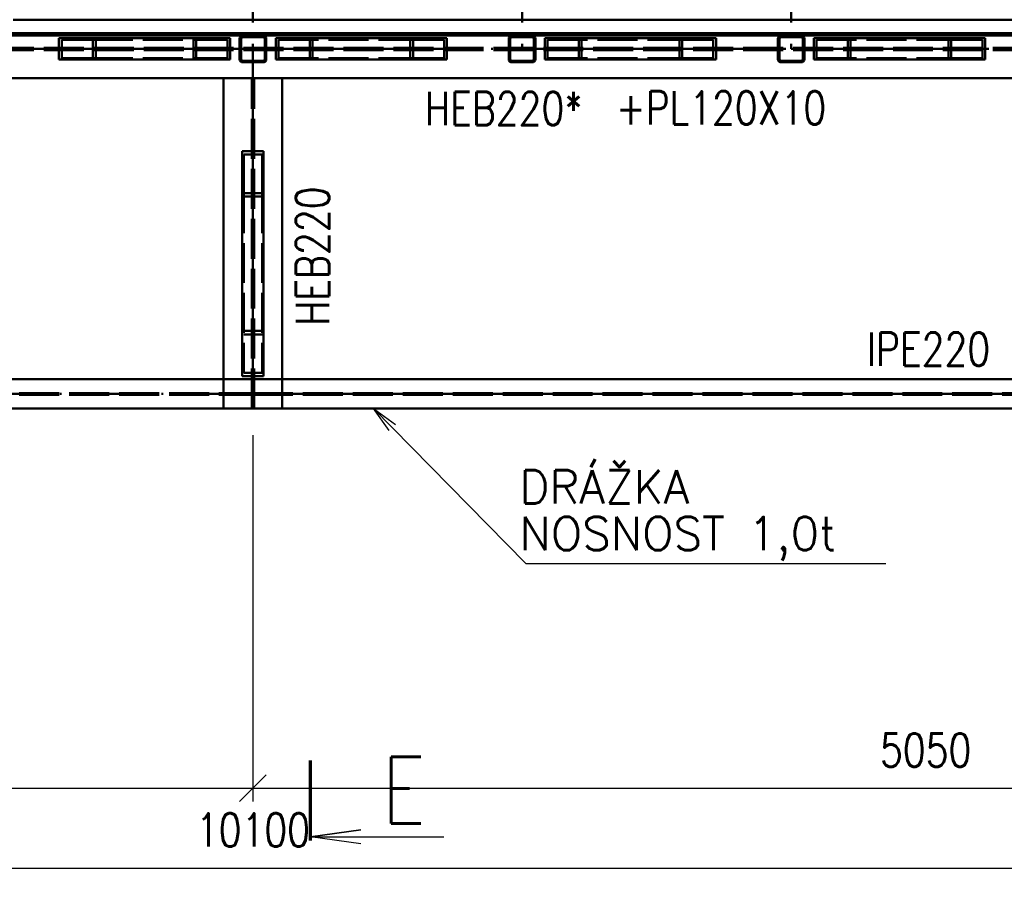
# Paper-space layout 'Layout1' of a CAD drawing. Extents: x -2 to 1033, y -36 to 596.
# Tile 18 of 56: x 464 to 538, y 303 to 368. Entities that reach past the tile are written whole.
import ezdxf
from ezdxf.enums import TextEntityAlignment as Align

# ---------------------------------------------------------------- set-up
doc = ezdxf.new("R2010")
doc.units = 0
doc.linetypes.add('ACAD_ISO02W100', pattern=[15, 12, -3])
doc.linetypes.add('ACAD_ISO04W100', pattern=[30.5, 24, -3, 0.5, -3])
doc.layers.get('0').update_dxf_attribs({"linetype": 'CONTINUOUS'})
doc.layers.get('DEFPOINTS').update_dxf_attribs({"color": 132, "linetype": 'CONTINUOUS'})
for name, color, linetype, lineweight in [('SS_DIAGONÁLY 1', 91, 'CONTINUOUS', 50), ('SS_DIAGONÁLY 2', 93, 'CONTINUOUS', 50), ('SS_DRÁŽKA', 35, 'CONTINUOUS', 50), ('SS_KOTY', 3, 'CONTINUOUS', 25), ('SS_PLNA_025', 7, 'CONTINUOUS', 25), ('SS_PODLAHA', 31, 'CONTINUOUS', 50), ('SS_POPIS_PROFILU', 13, 'CONTINUOUS', 25), ('SS_PÁSY', 163, 'CONTINUOUS', 50), ('SS_REZ', 6, 'CONTINUOUS', 70), ('SS_SRAFY', 8, 'CONTINUOUS', 18), ('SS_TEXT7', 6, 'CONTINUOUS', 70)]:
    doc.layers.add(name, color=color, linetype=linetype, lineweight=lineweight)
doc.layers.add('SS_PLECHY', color=7, linetype='CONTINUOUS', lineweight=50, true_color=0xb47846)
doc.styles.add('ROMANS', font='romans.shx', dxfattribs={"width": 0.8})
doc.styles.add('romans.shx', font='romans.shx', dxfattribs={"height": 5})
doc.dimstyles.new('A-1_(2.5)_50AS', dxfattribs={"dimtxt": 2.5, "dimasz": 2, "dimexe": 1, "dimexo": 2, "dimgap": 0, "dimtad": 0, "dimdec": 1, "dimlfac": 50, "dimrnd": 1, "dimtxsty": 'ROMANS', "dimblk1": 'OBLIQUE', "dimblk2": 'OBLIQUE', "dimsah": 1, "dimcen": 2, "dimclrd": 256, "dimclre": 256, "dimclrt": 256, "dimadec": 1, "dimazin": 2, "dimtfac": 0.714286, "dimtdec": 1, "dimtmove": 0, "dimatfit": 3, "dimldrblk": 'OPEN', "dimfxl": 1, "dimtvp": 1.142857, "dimtfill": 1, "dimtolj": 1, "dimlwd": -1, "dimlwe": -1, "dimarcsym": 0})
pattern_1 = [(45, (380.100895, 323.958377), (-0.04490128, 0.04490128), [])]

# ---------------------------------------------------------------- blocks, each defined once
blk = doc.blocks.new('_Oblique')
at = {"color": 0, "linetype": 'ByBlock', "lineweight": -2}
blk.add_line((-0.5, -0.5), (0.5, 0.5), dxfattribs=at)
blk = doc.blocks.new('*D57')
at = {"layer": 'DEFPOINTS', "color": 0, "transparency": 16777216}
for p in [(481.101, 338.958, -5232.6), (380.101, 321.158, -5223.2), (481.101, 310.455)]:
    blk.add_point(p, dxfattribs=at)
at = {"layer": 'SS_KOTY', "transparency": 16777216}
for p, q in [((481.101, 336.958), (481.101, 309.455)), ((380.101, 319.158), (380.101, 309.455)), ((380.101, 310.455), (481.101, 310.455))]:
    blk.add_line(p, q, dxfattribs=at)
at = {"layer": 'SS_KOTY', "transparency": 16777216, "xscale": 2, "yscale": 2, "zscale": 2, "rotation": 180}
blk.add_blockref('_Oblique', (380.101, 310.455), dxfattribs=at)
at = {"layer": 'SS_KOTY', "transparency": 16777216, "xscale": 2, "yscale": 2, "zscale": 2}
blk.add_blockref('_Oblique', (481.101, 310.455), dxfattribs=at)
at = {"layer": 'SS_KOTY', "transparency": 16777216, "insert": (430.601, 313.312), "char_height": 2.5, "attachment_point": 5, "style": 'ROMANS', "bg_fill": 3, "box_fill_scale": 1.1, "bg_fill_color": 256, "bg_fill_true_color": 13158600, "bg_fill_transparency": 0}
blk.add_mtext('\\A1;5050', dxfattribs=at)
blk = doc.blocks.new('_OPEN')
at = {"color": 0, "linetype": 'ByBlock'}
for p, q in [((-1, 0.167), (0, 0)), ((0, 0), (-1, -0.167)), ((0, 0), (-1, 0))]:
    blk.add_line(p, q, dxfattribs=at)
blk = doc.blocks.new('*D58')
at = {"layer": 'DEFPOINTS', "color": 0, "transparency": 16777216}
for p in [(481.101, 338.958, -5232.6), (582.101, 338.958, -5230.4), (582.101, 310.455)]:
    blk.add_point(p, dxfattribs=at)
at = {"layer": 'SS_KOTY', "transparency": 16777216}
for p, q in [((481.101, 336.958), (481.101, 309.455)), ((582.101, 336.958), (582.101, 309.455)), ((481.101, 310.455), (582.101, 310.455))]:
    blk.add_line(p, q, dxfattribs=at)
at = {"layer": 'SS_KOTY', "transparency": 16777216, "xscale": 2, "yscale": 2, "zscale": 2, "rotation": 180}
blk.add_blockref('_Oblique', (481.101, 310.455), dxfattribs=at)
at = {"layer": 'SS_KOTY', "transparency": 16777216, "xscale": 2, "yscale": 2, "zscale": 2}
blk.add_blockref('_Oblique', (582.101, 310.455), dxfattribs=at)
at = {"layer": 'SS_KOTY', "transparency": 16777216, "insert": (531.601, 313.312), "char_height": 2.5, "attachment_point": 5, "style": 'ROMANS', "bg_fill": 3, "box_fill_scale": 1.1, "bg_fill_color": 256, "bg_fill_true_color": 13158600, "bg_fill_transparency": 0}
blk.add_mtext('\\A1;5050', dxfattribs=at)
blk = doc.blocks.new('*D59')
at = {"layer": 'DEFPOINTS', "color": 0, "transparency": 16777216}
for p in [(582.101, 338.958, -5232.6), (380.101, 323.958), (582.101, 304.455)]:
    blk.add_point(p, dxfattribs=at)
at = {"layer": 'SS_KOTY', "transparency": 16777216}
for p, q in [((582.101, 336.958), (582.101, 303.455)), ((380.101, 321.958), (380.101, 303.455)), ((380.101, 304.455), (582.101, 304.455))]:
    blk.add_line(p, q, dxfattribs=at)
at = {"layer": 'SS_KOTY', "transparency": 16777216, "xscale": 2, "yscale": 2, "zscale": 2, "rotation": 180}
blk.add_blockref('_Oblique', (380.101, 304.455), dxfattribs=at)
at = {"layer": 'SS_KOTY', "transparency": 16777216, "xscale": 2, "yscale": 2, "zscale": 2}
blk.add_blockref('_Oblique', (582.101, 304.455), dxfattribs=at)
at = {"layer": 'SS_KOTY', "transparency": 16777216, "insert": (481.101, 307.312), "char_height": 2.5, "attachment_point": 5, "style": 'ROMANS', "bg_fill": 3, "box_fill_scale": 1.1, "bg_fill_color": 256, "bg_fill_true_color": 13158600, "bg_fill_transparency": 0}
blk.add_mtext('\\A1;10100', dxfattribs=at)
blk = doc.blocks.new('*D70')
at = {"layer": 'DEFPOINTS', "color": 0, "transparency": 16777216}
for p in [(481.101, 377.698), (460.901, 365.958), (481.101, 365.958)]:
    blk.add_point(p, dxfattribs=at)
at = {"layer": 'SS_KOTY', "transparency": 16777216}
for p, q in [((460.901, 367.958), (460.901, 378.698)), ((481.101, 367.958), (481.101, 378.698)), ((460.901, 377.698), (481.101, 377.698))]:
    blk.add_line(p, q, dxfattribs=at)
at = {"layer": 'SS_KOTY', "transparency": 16777216, "xscale": 2, "yscale": 2, "zscale": 2, "rotation": 180}
blk.add_blockref('_Oblique', (460.901, 377.698), dxfattribs=at)
at = {"layer": 'SS_KOTY', "transparency": 16777216, "xscale": 2, "yscale": 2, "zscale": 2}
blk.add_blockref('_Oblique', (481.101, 377.698), dxfattribs=at)
at = {"layer": 'SS_KOTY', "transparency": 16777216, "insert": (471.001, 380.555), "char_height": 2.5, "attachment_point": 5, "style": 'ROMANS', "bg_fill": 3, "box_fill_scale": 1.1, "bg_fill_color": 256, "bg_fill_true_color": 13158600, "bg_fill_transparency": 0}
blk.add_mtext('\\A1;1010', dxfattribs=at)
blk = doc.blocks.new('*D71')
at = {"layer": 'DEFPOINTS', "color": 0, "transparency": 16777216}
for p in [(501.301, 377.698), (481.101, 365.958), (501.301, 365.958)]:
    blk.add_point(p, dxfattribs=at)
at = {"layer": 'SS_KOTY', "transparency": 16777216}
for p, q in [((481.101, 367.958), (481.101, 378.698)), ((501.301, 367.958), (501.301, 378.698)), ((481.101, 377.698), (501.301, 377.698))]:
    blk.add_line(p, q, dxfattribs=at)
at = {"layer": 'SS_KOTY', "transparency": 16777216, "xscale": 2, "yscale": 2, "zscale": 2, "rotation": 180}
blk.add_blockref('_Oblique', (481.101, 377.698), dxfattribs=at)
at = {"layer": 'SS_KOTY', "transparency": 16777216, "xscale": 2, "yscale": 2, "zscale": 2}
blk.add_blockref('_Oblique', (501.301, 377.698), dxfattribs=at)
at = {"layer": 'SS_KOTY', "transparency": 16777216, "insert": (491.201, 380.555), "char_height": 2.5, "attachment_point": 5, "style": 'ROMANS', "bg_fill": 3, "box_fill_scale": 1.1, "bg_fill_color": 256, "bg_fill_true_color": 13158600, "bg_fill_transparency": 0}
blk.add_mtext('\\A1;1010', dxfattribs=at)
blk = doc.blocks.new('*D72')
at = {"layer": 'DEFPOINTS', "color": 0, "transparency": 16777216}
for p in [(521.501, 377.698), (501.301, 365.958), (521.501, 365.958)]:
    blk.add_point(p, dxfattribs=at)
at = {"layer": 'SS_KOTY', "transparency": 16777216}
for p, q in [((501.301, 367.958), (501.301, 378.698)), ((521.501, 367.958), (521.501, 378.698)), ((501.301, 377.698), (521.501, 377.698))]:
    blk.add_line(p, q, dxfattribs=at)
at = {"layer": 'SS_KOTY', "transparency": 16777216, "xscale": 2, "yscale": 2, "zscale": 2, "rotation": 180}
blk.add_blockref('_Oblique', (501.301, 377.698), dxfattribs=at)
at = {"layer": 'SS_KOTY', "transparency": 16777216, "xscale": 2, "yscale": 2, "zscale": 2}
blk.add_blockref('_Oblique', (521.501, 377.698), dxfattribs=at)
at = {"layer": 'SS_KOTY', "transparency": 16777216, "insert": (511.401, 380.555), "char_height": 2.5, "attachment_point": 5, "style": 'ROMANS', "bg_fill": 3, "box_fill_scale": 1.1, "bg_fill_color": 256, "bg_fill_true_color": 13158600, "bg_fill_transparency": 0}
blk.add_mtext('\\A1;1010', dxfattribs=at)
blk = doc.blocks.new('*D73')
at = {"layer": 'DEFPOINTS', "color": 0, "transparency": 16777216}
for p in [(541.701, 377.698), (521.501, 365.958), (541.701, 365.958)]:
    blk.add_point(p, dxfattribs=at)
at = {"layer": 'SS_KOTY', "transparency": 16777216}
for p, q in [((521.501, 367.958), (521.501, 378.698)), ((541.701, 367.958), (541.701, 378.698)), ((521.501, 377.698), (541.701, 377.698))]:
    blk.add_line(p, q, dxfattribs=at)
at = {"layer": 'SS_KOTY', "transparency": 16777216, "xscale": 2, "yscale": 2, "zscale": 2, "rotation": 180}
blk.add_blockref('_Oblique', (521.501, 377.698), dxfattribs=at)
at = {"layer": 'SS_KOTY', "transparency": 16777216, "xscale": 2, "yscale": 2, "zscale": 2}
blk.add_blockref('_Oblique', (541.701, 377.698), dxfattribs=at)
at = {"layer": 'SS_KOTY', "transparency": 16777216, "insert": (531.601, 380.555), "char_height": 2.5, "attachment_point": 5, "style": 'ROMANS', "bg_fill": 3, "box_fill_scale": 1.1, "bg_fill_color": 256, "bg_fill_true_color": 13158600, "bg_fill_transparency": 0}
blk.add_mtext('\\A1;1010', dxfattribs=at)
blk = doc.blocks.new('*U86')
at = {"layer": 'SS_PLNA_025'}
blk.add_lwpolyline([(3.775, -6.247), (0, -5.724), (3.775, -5.2), (0, -5.724), (10, -5.724)], dxfattribs=at)
at = {"layer": 'SS_REZ'}
blk.add_line((0, -5.991), (0, 0), dxfattribs=at)
at = {"layer": 'SS_TEXT7', "style": 'ROMANS', "width": 0.8}
blk.add_attdef('REZs', text='', height=5, dxfattribs=at).set_placement((7, -4.724), align=Align.CENTER)

psp = doc.layouts.get("Layout1")

# ---------------------------------------------------------------- linework, layer by layer
at = {"layer": 'SS_DIAGONÁLY 1', "color": 1, "linetype": 'Continuous', "ltscale": 0.25}
for p, q in [((481.8609, 365.0784), (480.3409, 365.0784)), ((480.3409, 364.9584), (481.8609, 364.9584)), ((502.0609, 365.0784), (500.5409, 365.0784)), ((500.5409, 364.9584), (502.0609, 364.9584)), ((522.2609, 365.0784), (520.7409, 365.0784)), ((520.7409, 364.9584), (522.2609, 364.9584))]:
    psp.add_line(p, q, dxfattribs=at)
for centre, start, end in [((480.3409, 365.1984), 180, 270), ((481.8609, 365.1984), 270, 0), ((500.5409, 365.1984), 180, 270), ((502.0609, 365.1984), 270, 0), ((520.7409, 365.1984), 180, 270), ((522.2609, 365.1984), 270, 0)]:
    psp.add_arc(centre, 0.24, start, end, dxfattribs=at)
at = {"layer": 'SS_DIAGONÁLY 1', "color": 1, "linetype": 'Continuous', "ltscale": 0.25, "extrusion": (0, 0, -1)}
for centre, start, end in [((-480.3409, 365.1984), 270, 0), ((-481.8609, 365.1984), 180, 270)]:
    psp.add_arc(centre, 0.12, start, end, dxfattribs=at)
at = {"layer": 'SS_DIAGONÁLY 1', "color": 1, "linetype": 'Continuous', "ltscale": 0.25, "extrusion": (-1.51582e-13, -6.27875e-14, -1)}
psp.add_arc((-500.5409, 365.1984), 0.12, 270, 0, dxfattribs=at)
at = {"layer": 'SS_DIAGONÁLY 1', "color": 1, "linetype": 'Continuous', "ltscale": 0.25, "extrusion": (6.27875e-14, -1.51582e-13, -1)}
psp.add_arc((-502.0609, 365.1984), 0.12, 180, 270, dxfattribs=at)
at = {"layer": 'SS_DIAGONÁLY 1', "color": 1, "linetype": 'Continuous', "ltscale": 0.25, "extrusion": (1.51582e-13, 6.27875e-14, -1)}
psp.add_arc((-520.7409, 365.1984), 0.12, 270, 0, dxfattribs=at)
at = {"layer": 'SS_DIAGONÁLY 1', "color": 1, "linetype": 'Continuous', "ltscale": 0.25, "extrusion": (-6.27875e-14, 1.51582e-13, -1)}
psp.add_arc((-522.2609, 365.1984), 0.12, 180, 270, dxfattribs=at)
at = {"layer": 'SS_DIAGONÁLY 2', "color": 1, "linetype": 'Continuous', "ltscale": 0.25}
for p, q in [((466.5366, 365.1584), (469.293, 365.1584)), ((466.7433, 365.2784), (469.0862, 365.2784)), ((469.293, 365.1584), (479.3929, 365.1584)), ((482.8089, 365.1584), (492.9088, 365.1584)), ((492.9088, 365.1584), (495.6652, 365.1584)), ((493.1156, 365.2784), (495.4585, 365.2784)), ((503.0089, 365.1584), (513.1088, 365.1584)), ((513.1088, 365.1584), (515.8652, 365.1584)), ((513.3156, 365.2784), (515.6585, 365.2784)), ((523.2089, 365.1584), (533.3088, 365.1584)), ((533.3088, 365.1584), (536.0652, 365.1584)), ((533.5156, 365.2784), (535.8585, 365.2784)), ((481.9009, 358.2834), (480.3009, 358.2834)), ((480.3009, 358.2834), (480.3009, 354.8834)), ((481.7809, 358.0284), (480.4209, 358.0284)), ((480.4209, 358.0284), (480.4209, 355.1384)), ((481.7809, 358.0284), (481.7809, 355.1384)), ((481.9009, 354.8834), (481.9009, 358.2834)), ((481.9009, 354.8834), (480.3009, 354.8834)), ((480.3009, 354.8834), (480.3009, 341.3834)), ((481.7809, 355.1384), (480.4209, 355.1384)), ((481.9009, 341.3834), (481.9009, 354.8834)), ((480.3009, 341.3834), (481.9009, 341.3834))]:
    psp.add_line(p, q, dxfattribs=at)
at = {"layer": 'SS_DIAGONÁLY 2', "color": 3, "linetype": 'ACAD_ISO02W100', "ltscale": 0.25}
for p, q in [((469.0862, 365.2784), (479.1862, 365.2784)), ((483.0156, 365.2784), (493.1156, 365.2784)), ((503.2156, 365.2784), (513.3156, 365.2784)), ((523.4156, 365.2784), (533.5156, 365.2784)), ((480.4209, 355.1384), (480.4209, 341.6384)), ((481.7809, 355.1384), (481.7809, 341.6384)), ((480.3009, 344.7834), (481.9009, 344.7834)), ((480.4209, 344.5284), (481.7809, 344.5284)), ((480.4209, 341.6384), (481.7809, 341.6384))]:
    psp.add_line(p, q, dxfattribs=at)
at = {"layer": 'SS_DRÁŽKA', "color": 1, "linetype": 'Continuous', "ltscale": 0.25}
for p, q in [((478.9009, 341.1584), (382.9009, 341.1584)), ((579.9009, 341.1584), (483.3009, 341.1584))]:
    psp.add_line(p, q, dxfattribs=at)
at = {"layer": 'SS_DRÁŽKA', "color": 3, "linetype": 'ACAD_ISO02W100', "ltscale": 0.25}
for p, q in [((481.1009, 341.1584), (478.9009, 341.1584)), ((483.3009, 341.1584), (481.1009, 341.1584)), ((377.3009, 340.1174), (481.1009, 340.1174)), ((481.1009, 340.1174), (584.3009, 340.1174)), ((377.3009, 339.9994), (481.1009, 339.9994)), ((481.1009, 339.9994), (584.3009, 339.9994))]:
    psp.add_line(p, q, dxfattribs=at)
at = {"layer": 'SS_DRÁŽKA', "color": 7, "linetype": 'ACAD_ISO04W100', "ltscale": 0.25}
for p, q in [((481.1009, 340.0584), (377.3009, 340.0584)), ((584.3009, 340.0584), (481.1009, 340.0584))]:
    psp.add_line(p, q, dxfattribs=at)
at = {"layer": 'SS_PÁSY', "color": 1, "linetype": 'Continuous', "ltscale": 0.25}
psp.add_line((382.9009, 363.7584), (579.3009, 363.7584), dxfattribs=at)

# ---------------------------------------------------------------- texts
at = {"layer": 'SS_POPIS_PROFILU', "color": 2, "style": 'romans.shx', "width": 0.8}
psp.add_text('HEB220*', height=2.5, dxfattribs=at).set_placement((494.0195, 360.2374))
at = {"layer": 'SS_POPIS_PROFILU', "color": 13, "style": 'romans.shx', "width": 0.8}
for s, p in [('+PL120X10', (508.3607, 360.2842)), ('IPE220', (527.1859, 342.1684))]:
    psp.add_text(s, height=2.5, dxfattribs=at).set_placement(p)
psp.add_text('HEB220', height=2.5, rotation=90, dxfattribs=at).set_placement((486.8219, 345.1767))

# ---------------------------------------------------------------- dimensions: what is measured, and where the dimension line sits
at = {"layer": 'SS_KOTY'}
dim = psp.add_linear_dim(base=(481.1009, 377.6977), p1=(460.9009, 365.9584), p2=(481.1009, 365.9584), dimstyle='A-1_(2.5)_50AS', override={"dimtmove": 1}, dxfattribs=at)
dim.commit()
dim.dimension.update_dxf_attribs({"geometry": '*D70', "text_midpoint": (471.0009, 380.5548)})
dim = psp.add_linear_dim(base=(481.1009, 310.4553), p1=(380.1009, 321.1584, -5223.2), p2=(481.1009, 338.9584, -5232.6), dimstyle='A-1_(2.5)_50AS', dxfattribs=at)
dim.commit()
dim.dimension.update_dxf_attribs({"geometry": '*D57', "text_midpoint": (430.6009, 313.3125)})

# ---------------------------------------------------------------- next in the draw order: linework, layer by layer
at = {"layer": 'SS_DIAGONÁLY 2', "color": 1, "linetype": 'Continuous', "ltscale": 0.25}
for p, q in [((466.5366, 366.7584), (469.293, 366.7584)), ((466.5366, 366.7584), (466.5366, 365.1584)), ((466.7433, 366.6384), (469.0862, 366.6384)), ((466.7433, 366.6384), (466.7433, 365.2784)), ((469.0862, 366.6384), (469.0862, 365.2784)), ((469.293, 366.7584), (479.3929, 366.7584)), ((469.293, 366.7584), (469.293, 365.1584)), ((479.3929, 365.1584), (479.3929, 366.7584))]:
    psp.add_line(p, q, dxfattribs=at)
at = {"layer": 'SS_DIAGONÁLY 2', "color": 3, "linetype": 'ACAD_ISO02W100', "ltscale": 0.25}
for p, q in [((469.0862, 366.6384), (479.1862, 366.6384)), ((476.6366, 365.1584), (476.6366, 366.7584)), ((476.8433, 365.2784), (476.8433, 366.6384)), ((479.1862, 365.2784), (479.1862, 366.6384))]:
    psp.add_line(p, q, dxfattribs=at)

# ---------------------------------------------------------------- next in the draw order: dimensions: what is measured, and where the dimension line sits
at = {"layer": 'SS_KOTY'}
for base, p1, p2, picture, middle in [((501.3009, 377.6977), (481.1009, 365.9584), (501.3009, 365.9584), '*D71', (491.2009, 380.5548)), ((582.1009, 310.4553), (481.1009, 338.9584, -5232.6), (582.1009, 338.9584, -5230.4), '*D58', (531.6009, 313.3125))]:
    dim = psp.add_linear_dim(base=base, p1=p1, p2=p2, dimstyle='A-1_(2.5)_50AS', override={"dimtmove": 1}, dxfattribs=at)
    dim.commit()
    dim.dimension.update_dxf_attribs({"geometry": picture, "text_midpoint": middle})

# ---------------------------------------------------------------- next in the draw order: hatches: boundary and pattern name
at = {"layer": 'SS_SRAFY'}
h = psp.add_hatch(dxfattribs=at)
h.set_pattern_fill('ANSI31', color=5, scale=0.02, style=0)
h.set_pattern_definition(pattern_1)
h.paths.add_polyline_path([(481.8609, 366.9584), (480.3409, 366.9584, 0.4142136), (480.1009, 366.7184), (480.1009, 365.1984, 0.4142136), (480.3409, 364.9584), (481.8609, 364.9584, 0.4142136), (482.1009, 365.1984), (482.1009, 366.7184, 0.4142136)], flags=0)
h.paths.add_polyline_path([(481.9809, 366.7184), (481.9809, 365.1984, -0.4142136), (481.8609, 365.0784), (480.3409, 365.0784, -0.4142136), (480.2209, 365.1984), (480.2209, 366.7184, -0.4142136), (480.3409, 366.8384), (481.8609, 366.8384, -0.4142136)], flags=0)

# ---------------------------------------------------------------- next in the draw order: linework, layer by layer
at = {"layer": 'SS_DIAGONÁLY 1', "color": 1, "linetype": 'Continuous', "ltscale": 0.25}
for p, q in [((480.1009, 366.7184), (480.1009, 365.1984)), ((480.2209, 365.1984), (480.2209, 366.7184)), ((480.3409, 366.9584), (481.8609, 366.9584)), ((480.3409, 366.8384), (481.8609, 366.8384)), ((481.9809, 366.7184), (481.9809, 365.1984)), ((482.1009, 365.1984), (482.1009, 366.7184))]:
    psp.add_line(p, q, dxfattribs=at)
at = {"layer": 'SS_DIAGONÁLY 1', "color": 7, "linetype": 'ACAD_ISO04W100', "ltscale": 0.25}
psp.add_line((481.1009, 365.9584), (481.1009, 365.9584), dxfattribs=at)
at = {"layer": 'SS_DIAGONÁLY 1', "color": 1, "linetype": 'Continuous', "ltscale": 0.25}
for centre, start, end in [((480.3409, 366.7184), 90, 180), ((481.8609, 366.7184), 0, 90)]:
    psp.add_arc(centre, 0.24, start, end, dxfattribs=at)
at = {"layer": 'SS_DIAGONÁLY 1', "color": 1, "linetype": 'Continuous', "ltscale": 0.25, "extrusion": (0, 0, -1)}
for centre, start, end in [((-480.3409, 366.7184), 0, 90), ((-481.8609, 366.7184), 90, 180)]:
    psp.add_arc(centre, 0.12, start, end, dxfattribs=at)
at = {"layer": 'SS_DIAGONÁLY 2', "color": 1, "linetype": 'Continuous', "ltscale": 0.25}
for p, q in [((482.8089, 366.7584), (492.9088, 366.7584)), ((482.8089, 366.7584), (482.8089, 365.1584)), ((492.9088, 366.7584), (495.6652, 366.7584)), ((492.9088, 365.1584), (492.9088, 366.7584)), ((493.1156, 366.6384), (495.4585, 366.6384)), ((493.1156, 365.2784), (493.1156, 366.6384)), ((495.4585, 365.2784), (495.4585, 366.6384)), ((495.6652, 365.1584), (495.6652, 366.7584))]:
    psp.add_line(p, q, dxfattribs=at)
at = {"layer": 'SS_DIAGONÁLY 2', "color": 3, "linetype": 'ACAD_ISO02W100', "ltscale": 0.25}
for p, q in [((483.0156, 366.6384), (493.1156, 366.6384)), ((483.0156, 366.6384), (483.0156, 365.2784)), ((485.3585, 366.6384), (485.3585, 365.2784)), ((485.5652, 366.7584), (485.5652, 365.1584))]:
    psp.add_line(p, q, dxfattribs=at)
at = {"layer": 'SS_DIAGONÁLY 2', "color": 7, "linetype": 'ACAD_ISO04W100', "ltscale": 0.25}
for p in [(467.9148, 365.9584), (494.287, 365.9584)]:
    psp.add_line(p, (481.1009, 365.9584), dxfattribs=at)
at = {"layer": 'SS_PLECHY', "color": 1, "linetype": 'Continuous', "ltscale": 0.25}
psp.add_line((461.6609, 366.9584), (480.3409, 366.9584), dxfattribs=at)
at = {"layer": 'SS_PODLAHA', "color": 7, "linetype": 'ACAD_ISO04W100', "ltscale": 0.25}
psp.add_line((481.1009, 495.9584), (481.1009, 365.9584), dxfattribs=at)

# ---------------------------------------------------------------- next in the draw order: dimensions: what is measured, and where the dimension line sits
at = {"layer": 'SS_KOTY'}
dim = psp.add_linear_dim(base=(521.5009, 377.6977), p1=(501.3009, 365.9584), p2=(521.5009, 365.9584), dimstyle='A-1_(2.5)_50AS', override={"dimtmove": 1}, dxfattribs=at)
dim.commit()
dim.dimension.update_dxf_attribs({"geometry": '*D72', "text_midpoint": (511.4009, 380.5548)})
dim = psp.add_linear_dim(base=(582.1009, 304.4553), p1=(380.1009, 323.9584), p2=(582.1009, 338.9584, -5232.6), dimstyle='A-1_(2.5)_50AS', dxfattribs=at)
dim.commit()
dim.dimension.update_dxf_attribs({"geometry": '*D59', "text_midpoint": (481.1009, 307.3125)})

# ---------------------------------------------------------------- next in the draw order: hatches: boundary and pattern name
at = {"layer": 'SS_SRAFY'}
h = psp.add_hatch(dxfattribs=at)
h.set_pattern_fill('ANSI31', color=5, scale=0.02, style=0)
h.set_pattern_definition(pattern_1)
h.paths.add_polyline_path([(502.0609, 366.9584), (500.5409, 366.9584, 0.4142136), (500.3009, 366.7184), (500.3009, 365.1984, 0.4142136), (500.5409, 364.9584), (502.0609, 364.9584, 0.4142136), (502.3009, 365.1984), (502.3009, 366.7184, 0.4142136)], flags=0)
h.paths.add_polyline_path([(502.1809, 366.7184), (502.1809, 365.1984, -0.4142136), (502.0609, 365.0784), (500.5409, 365.0784, -0.4142136), (500.4209, 365.1984), (500.4209, 366.7184, -0.4142136), (500.5409, 366.8384), (502.0609, 366.8384, -0.4142136)], flags=0)

# ---------------------------------------------------------------- next in the draw order: linework, layer by layer
at = {"layer": 'SS_DIAGONÁLY 1', "color": 1, "linetype": 'Continuous', "ltscale": 0.25}
for p, q in [((500.3009, 366.7184), (500.3009, 365.1984)), ((500.4209, 365.1984), (500.4209, 366.7184)), ((500.5409, 366.9584), (502.0609, 366.9584)), ((500.5409, 366.8384), (502.0609, 366.8384)), ((502.1809, 366.7184), (502.1809, 365.1984)), ((502.3009, 365.1984), (502.3009, 366.7184))]:
    psp.add_line(p, q, dxfattribs=at)
at = {"layer": 'SS_DIAGONÁLY 1', "color": 7, "linetype": 'ACAD_ISO04W100', "ltscale": 0.25}
psp.add_line((501.3009, 365.9584), (501.3009, 365.9584), dxfattribs=at)
at = {"layer": 'SS_DIAGONÁLY 1', "color": 1, "linetype": 'Continuous', "ltscale": 0.25}
for centre, start, end in [((500.5409, 366.7184), 90, 180), ((502.0609, 366.7184), 0, 90)]:
    psp.add_arc(centre, 0.24, start, end, dxfattribs=at)
at = {"layer": 'SS_DIAGONÁLY 1', "color": 1, "linetype": 'Continuous', "ltscale": 0.25, "extrusion": (-1.51582e-13, 6.27875e-14, -1)}
psp.add_arc((-500.5409, 366.7184), 0.12, 0, 90, dxfattribs=at)
at = {"layer": 'SS_DIAGONÁLY 1', "color": 1, "linetype": 'Continuous', "ltscale": 0.25, "extrusion": (6.27875e-14, 1.51582e-13, -1)}
psp.add_arc((-502.0609, 366.7184), 0.12, 90, 180, dxfattribs=at)
at = {"layer": 'SS_DIAGONÁLY 2', "color": 1, "linetype": 'Continuous', "ltscale": 0.25}
for p, q in [((503.0089, 366.7584), (513.1088, 366.7584)), ((503.0089, 366.7584), (503.0089, 365.1584)), ((513.1088, 366.7584), (515.8652, 366.7584)), ((513.1088, 365.1584), (513.1088, 366.7584)), ((513.3156, 366.6384), (515.6585, 366.6384)), ((513.3156, 365.2784), (513.3156, 366.6384)), ((515.6585, 365.2784), (515.6585, 366.6384)), ((515.8652, 365.1584), (515.8652, 366.7584))]:
    psp.add_line(p, q, dxfattribs=at)
at = {"layer": 'SS_DIAGONÁLY 2', "color": 3, "linetype": 'ACAD_ISO02W100', "ltscale": 0.25}
for p, q in [((503.2156, 366.6384), (513.3156, 366.6384)), ((503.2156, 366.6384), (503.2156, 365.2784)), ((505.5585, 366.6384), (505.5585, 365.2784)), ((505.7652, 366.7584), (505.7652, 365.1584))]:
    psp.add_line(p, q, dxfattribs=at)
at = {"layer": 'SS_DIAGONÁLY 2', "color": 7, "linetype": 'ACAD_ISO04W100', "ltscale": 0.25}
for p, q in [((514.487, 365.9584), (501.3009, 365.9584)), ((481.1009, 338.9584), (481.1009, 356.5834))]:
    psp.add_line(p, q, dxfattribs=at)
at = {"layer": 'SS_DRÁŽKA', "color": 3, "linetype": 'ACAD_ISO02W100', "ltscale": 0.25}
psp.add_line((481.1009, 341.1584), (481.1009, 338.9584), dxfattribs=at)
at = {"layer": 'SS_DRÁŽKA', "color": 1, "linetype": 'Continuous', "ltscale": 0.25}
for p, q in [((382.9009, 338.9584), (478.9009, 338.9584)), ((483.3009, 338.9584), (579.9009, 338.9584))]:
    psp.add_line(p, q, dxfattribs=at)
at = {"layer": 'SS_PLECHY', "color": 1, "linetype": 'Continuous', "ltscale": 0.25}
psp.add_line((481.8609, 366.9584), (500.5409, 366.9584), dxfattribs=at)
at = {"layer": 'SS_PODLAHA', "color": 7, "linetype": 'ACAD_ISO04W100', "ltscale": 0.25}
for p, q in [((501.3009, 495.9584), (501.3009, 365.9584)), ((481.1009, 365.9584), (481.1009, 338.9584))]:
    psp.add_line(p, q, dxfattribs=at)
at = {"layer": 'SS_PODLAHA', "color": 1, "linetype": 'Continuous', "ltscale": 0.25}
for p, q in [((478.9009, 338.9584), (478.9009, 363.7584)), ((483.3009, 338.9584), (483.3009, 363.7584)), ((478.9009, 338.9584), (483.3009, 338.9584))]:
    psp.add_line(p, q, dxfattribs=at)
at = {"layer": 'SS_PODLAHA', "color": 3, "linetype": 'ACAD_ISO02W100', "ltscale": 0.25}
for p, q in [((481.0059, 338.9584), (481.0059, 363.7584)), ((481.1959, 338.9584), (481.1959, 363.7584))]:
    psp.add_line(p, q, dxfattribs=at)
at = {"layer": 'SS_POPIS_PROFILU', "color": 0, "linetype": 'ByBlock'}
for p, q in [((491.3206, 337.2973), (490.1578, 338.9584)), ((490.1578, 338.9584), (491.7964, 337.7642)), ((490.1578, 338.9584), (491.5585, 337.5308))]:
    psp.add_line(p, q, dxfattribs=at)
at = {"layer": 'SS_POPIS_PROFILU', "color": 13}
psp.add_lwpolyline([(490.1578, 338.9584), (501.5777, 327.3191), (528.6015, 327.3191)], dxfattribs=at)

# ---------------------------------------------------------------- next in the draw order: block references
at = {"layer": 'SS_REZ'}
psp.add_blockref('*U86', (485.4197, 312.5236), dxfattribs=at).add_auto_attribs({'REZs': 'E'})

# ---------------------------------------------------------------- next in the draw order: texts
at = {"layer": 'SS_POPIS_PROFILU', "color": 13, "style": 'romans.shx'}
for s, p in [('DRÁŽKA', (501.1063, 331.8191)), ('NOSNOST 1,0t', (501.1063, 328.3191))]:
    psp.add_text(s, height=2.5, dxfattribs=at).set_placement(p)

# ---------------------------------------------------------------- next in the draw order: dimensions: what is measured, and where the dimension line sits
at = {"layer": 'SS_KOTY'}
dim = psp.add_linear_dim(base=(541.7009, 377.6977), p1=(521.5009, 365.9584), p2=(541.7009, 365.9584), dimstyle='A-1_(2.5)_50AS', override={"dimtmove": 1}, dxfattribs=at)
dim.commit()
dim.dimension.update_dxf_attribs({"geometry": '*D73', "text_midpoint": (531.6009, 380.5548)})

# ---------------------------------------------------------------- next in the draw order: hatches: boundary and pattern name
at = {"layer": 'SS_SRAFY'}
h = psp.add_hatch(dxfattribs=at)
h.set_pattern_fill('ANSI31', color=5, scale=0.02, style=0)
h.set_pattern_definition(pattern_1)
h.paths.add_polyline_path([(522.2609, 366.9584), (520.7409, 366.9584, 0.4142136), (520.5009, 366.7184), (520.5009, 365.1984, 0.4142136), (520.7409, 364.9584), (522.2609, 364.9584, 0.4142136), (522.5009, 365.1984), (522.5009, 366.7184, 0.4142136)], flags=0)
h.paths.add_polyline_path([(522.3809, 366.7184), (522.3809, 365.1984, -0.4142136), (522.2609, 365.0784), (520.7409, 365.0784, -0.4142136), (520.6209, 365.1984), (520.6209, 366.7184, -0.4142136), (520.7409, 366.8384), (522.2609, 366.8384, -0.4142136)], flags=0)

# ---------------------------------------------------------------- next in the draw order: linework, layer by layer
at = {"layer": 'SS_DIAGONÁLY 1', "color": 1, "linetype": 'Continuous', "ltscale": 0.25}
for p, q in [((520.5009, 366.7184), (520.5009, 365.1984)), ((520.6209, 365.1984), (520.6209, 366.7184)), ((520.7409, 366.9584), (522.2609, 366.9584)), ((520.7409, 366.8384), (522.2609, 366.8384)), ((522.3809, 366.7184), (522.3809, 365.1984)), ((522.5009, 365.1984), (522.5009, 366.7184))]:
    psp.add_line(p, q, dxfattribs=at)
at = {"layer": 'SS_DIAGONÁLY 1', "color": 7, "linetype": 'ACAD_ISO04W100', "ltscale": 0.25}
psp.add_line((521.5009, 365.9584), (521.5009, 365.9584), dxfattribs=at)
at = {"layer": 'SS_DIAGONÁLY 1', "color": 1, "linetype": 'Continuous', "ltscale": 0.25}
for centre, start, end in [((520.7409, 366.7184), 90, 180), ((522.2609, 366.7184), 0, 90)]:
    psp.add_arc(centre, 0.24, start, end, dxfattribs=at)
at = {"layer": 'SS_DIAGONÁLY 1', "color": 1, "linetype": 'Continuous', "ltscale": 0.25, "extrusion": (1.51582e-13, -6.27875e-14, -1)}
psp.add_arc((-520.7409, 366.7184), 0.12, 0, 90, dxfattribs=at)
at = {"layer": 'SS_DIAGONÁLY 1', "color": 1, "linetype": 'Continuous', "ltscale": 0.25, "extrusion": (-6.27875e-14, -1.51582e-13, -1)}
psp.add_arc((-522.2609, 366.7184), 0.12, 90, 180, dxfattribs=at)
at = {"layer": 'SS_DIAGONÁLY 2', "color": 1, "linetype": 'Continuous', "ltscale": 0.25}
for p, q in [((523.2089, 366.7584), (533.3088, 366.7584)), ((523.2089, 366.7584), (523.2089, 365.1584)), ((533.3088, 366.7584), (536.0652, 366.7584)), ((533.3088, 365.1584), (533.3088, 366.7584)), ((533.5156, 366.6384), (535.8585, 366.6384)), ((533.5156, 365.2784), (533.5156, 366.6384)), ((535.8585, 365.2784), (535.8585, 366.6384)), ((536.0652, 365.1584), (536.0652, 366.7584))]:
    psp.add_line(p, q, dxfattribs=at)
at = {"layer": 'SS_DIAGONÁLY 2', "color": 3, "linetype": 'ACAD_ISO02W100', "ltscale": 0.25}
for p, q in [((523.4156, 366.6384), (533.5156, 366.6384)), ((523.4156, 366.6384), (523.4156, 365.2784)), ((525.7585, 366.6384), (525.7585, 365.2784)), ((525.9652, 366.7584), (525.9652, 365.1584))]:
    psp.add_line(p, q, dxfattribs=at)
at = {"layer": 'SS_DIAGONÁLY 2', "color": 7, "linetype": 'ACAD_ISO04W100', "ltscale": 0.25}
psp.add_line((534.687, 365.9584), (521.5009, 365.9584), dxfattribs=at)
at = {"layer": 'SS_PLECHY', "color": 1, "linetype": 'Continuous', "ltscale": 0.25}
for p, q in [((581.1009, 367.1584), (381.1009, 367.1584)), ((502.0609, 366.9584), (520.7409, 366.9584)), ((522.2609, 366.9584), (540.9409, 366.9584))]:
    psp.add_line(p, q, dxfattribs=at)
at = {"layer": 'SS_PLECHY', "color": 7, "linetype": 'ACAD_ISO04W100', "ltscale": 0.25}
psp.add_line((381.1009, 366.9584), (581.1009, 366.9584), dxfattribs=at)
at = {"layer": 'SS_PODLAHA', "color": 7, "linetype": 'ACAD_ISO04W100', "ltscale": 0.25}
psp.add_line((521.5009, 495.9584), (521.5009, 365.9584), dxfattribs=at)
at = {"layer": 'SS_PÁSY', "color": 1, "linetype": 'Continuous', "ltscale": 0.25}
psp.add_line((579.3009, 368.1584), (463.1009, 368.1584), dxfattribs=at)
at = {"layer": 'SS_PÁSY', "color": 7, "linetype": 'ACAD_ISO04W100', "ltscale": 0.25}
psp.add_line((582.1009, 365.9584), (380.1009, 365.9584), dxfattribs=at)
at = {"layer": 'SS_PÁSY', "color": 3, "linetype": 'ACAD_ISO02W100', "ltscale": 0.25}
for p, q in [((382.9009, 366.0534), (579.3009, 366.0534)), ((382.9009, 365.8634), (579.3009, 365.8634))]:
    psp.add_line(p, q, dxfattribs=at)

doc.saveas('drawing.dxf')
